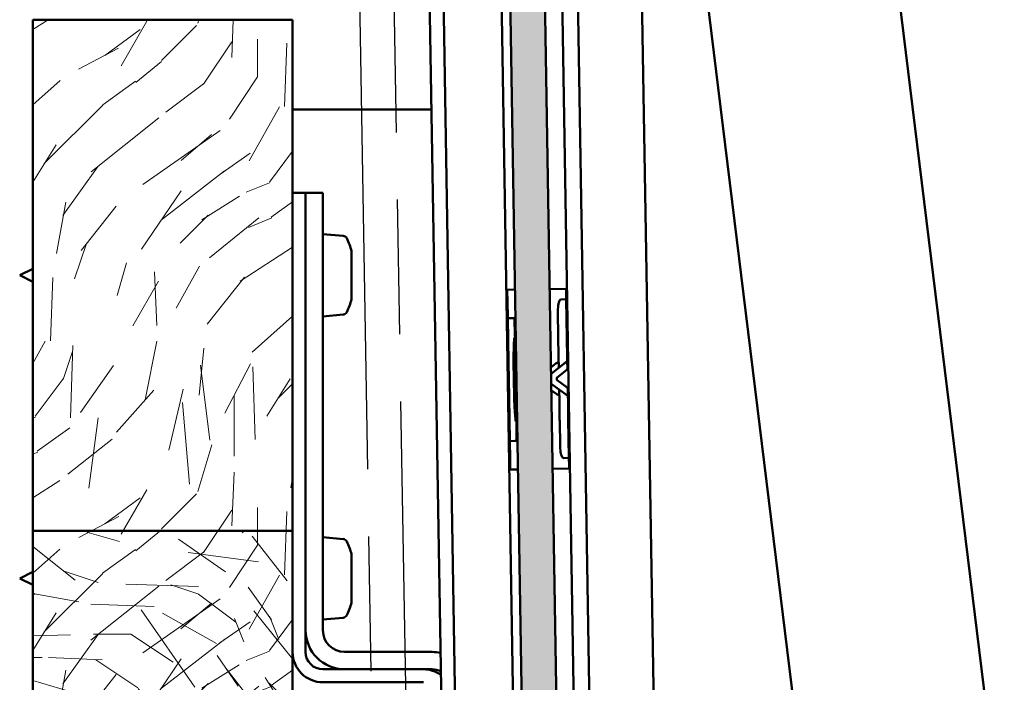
# Model space of a CAD drawing. Header units: millimetres. Extents: x 200 to 13555, y -185 to 8310.
# Tile 73 of 94: x 9221 to 9334, y 3457 to 3534. Entities that reach past the tile are written whole.
import ezdxf

# ---------------------------------------------------------------- set-up
doc = ezdxf.new("R2010")
doc.units = ezdxf.units.MM
doc.header["$LTSCALE"] = 10
doc.linetypes.add('Double Dash Chain', pattern=[450, 240, -30, 60, -30, 60, -30])
for name, color, linetype, lineweight in [('Phantomlinien(DIN)', 7, 'Double Dash Chain', 25), ('Schraffur', 7, 'Continuous', 18), ('Sichtbare Kanten(DIN)', 7, 'Continuous', 50)]:
    doc.layers.add(name, color=color, linetype=linetype, lineweight=lineweight)
pattern_1 = [(40.236, (-4.5958, 4.5958), (-324.4119387, -270.3398502), [4.60378, -455.7747]), (56.3099, (-1.081, 7.5696), (81.103027, 135.1715235), [5.84843, -189.09879]), (90, (2.163, 12.436), (-27.034315, 27.034315), [4.32549, -49.74326]), (91.8476, (2.1627, 16.7613), (-27.03412197, 783.99361572), [8.38499, -830.11464]), (57.9946, (1.8924, 25.142), (-189.2402357, -297.377333), [5.10084, -504.97965]), (45, (4.596, 29.467), (0, 54.06861), [9.55807, -28.67421]), (35.538, (11.3544, 36.226), (-162.205278, -108.138171), [4.65115, -227.90685]), (39.289, (-11.895, 11.895), (-270.3446597, -216.2725665), [3.8423, -380.38752]), (45, (-8.92, 14.33), (0, 54.06861), [5.73484, -32.49744]), (73.3008, (-4.8662, 18.3833), (135.1713722, 459.5840239), [5.64492, -558.84894]), (97.125, (-3.244, 23.7902), (27.0342133, -243.3086379), [8.7183, -427.19607]), (84.2894, (-4.3255, 32.4412), (27.0343229, 297.3772709), [5.43384, -537.94735]), (51.3402, (-3.785, 37.848), (189.2400667, 243.3087603), [6.92417, -339.28399]), (33.111, (0.5407, 43.2549), (-459.58409235, -297.3740288), [7.42337, -734.91243]), (38.29, (-20.2757, 20.2757), (270.3437772, 216.2737763), [6.5443, -647.8881]), (48.3665, (-15.1392, 24.3309), (405.51398647, 459.58315527), [6.51073, -644.5619]), (78.6901, (-10.814, 29.197), (-27.034252, -81.102908), [6.89244, -130.9559]), (92.4896, (-9.462, 35.9556), (-27.03472273, 567.7188277), [6.22376, -616.15148]), (59.9314, (-9.7324, 42.1735), (216.2750897, 378.4811575), [5.93526, -587.58814]), (45, (-6.76, 47.31), (0, 54.06861), [4.58787, -33.64441]), (32.005, (-3.5145, 50.5542), (297.3786541, 189.2381596), [5.10084, -504.97965]), (45, (8.38, 8.38), (0, 54.06861), [0, -38.23228]), (268.152, (8.1103, 16.2206), (27.03959528, 783.99342697), [8.38499, -830.11464]), (251.565, (-19.194, 34.874), (-2.4e-05, -54.06859), [3.41961, -82.07018]), (233.13, (-20.276, 31.63), (-135.171923, -189.2399513), [5.40685, -264.93634]), (201.801, (-23.52, 27.3047), (-189.2406022, -81.1015001), [2.9117, -288.25689]), (71.5651, (8.11, 16.22), (-7e-05, 54.06859), [4.27448, -81.21531]), (51.7098, (9.462, 20.2757), (-216.27472, -270.34302224), [6.5443, -647.8881]), (34.875, (13.5172, 25.4122), (540.68703649, 378.47630669), [10.87437, -1076.56376]), (34.695, (-1.622, 1.622), (189.2406659, 135.1711481), [4.27448, -423.17403]), (60.5241, (1.8924, 4.0551), (-216.27399874, -378.4793013), [7.14236, -707.09462]), (87.8789, (5.4069, 10.273), (-27.03429414, -675.85658343), [7.30428, -723.12159]), (79.6952, (5.6772, 17.5723), (81.10258795, 459.5835986), [6.04506, -598.4614]), (54.4623, (6.7586, 23.52), (108.1373217, 162.205844), [6.97674, -225.58118]), (38.418, (10.8137, 29.197), (-513.65222133, -405.51410791), [10.00634, -990.62906]), (36.87, (-8.3806, 8.3806), (-189.2399513, -135.171923), [5.40685, -264.93634]), (56.3099, (-4.055, 11.625), (81.103027, 135.1715235), [5.84843, -189.09879]), (87.5104, (-0.811, 16.491), (-27.03472273, -567.7188277), [6.22376, -616.15148]), (90, (-0.54, 22.71), (-27.034315, 27.034315), [7.02893, -47.03985]), (62.354, (-0.5407, 29.7377), (-243.3082572, -459.5817714), [6.40892, -634.48004]), (41.634, (2.433, 35.415), (-459.5796165, -405.51799707), [6.51073, -644.5619]), (27.897, (7.2993, 39.7404), (351.4452858, 189.2376193), [5.20016, -514.81682]), (36.254, (-15.1392, 15.1392), (216.2740167, 162.2064885), [5.02865, -497.83786]), (59.9314, (-11.084, 18.113), (216.2750897, 378.4811575), [5.93526, -587.58814]), (77.0054, (-8.1103, 23.2495), (-54.0685729, -216.2745324), [7.21367, -353.46893]), (94.8991, (-6.4882, 30.2784), (54.0685914, -648.82188368), [9.49671, -940.17391]), (60.9454, (-7.2993, 39.7404), (-81.1029833, -135.171636), [5.5667, -272.76861]), (38.991, (-4.5958, 44.6066), (297.3761936, 243.30783714), [7.30428, -723.12159]), (21.801, (1.0814, 49.2024), (189.2406022, 81.1015001), [2.9117, -288.25689]), (35.538, (-23.2495, 23.2495), (-162.205278, -108.138171), [4.65115, -227.90685]), (55.008, (-19.4647, 25.953), (243.30887693, 351.4463869), [6.59992, -653.39355]), (82.4054, (-15.6799, 31.3598), (81.10268592, 621.79090902), [8.18205, -810.02357]), (74.0546, (12.4358, 12.4358), (81.1028993, 297.3772786), [3.93624, -389.6902]), (55.7843, (13.5172, 16.2206), (-351.446974, -513.6533216), [8.17314, -809.1404]), (37.875, (18.113, 22.979), (-216.2744203, -162.2058991), [9.24717, -298.99137])]

msp = doc.modelspace()

# ---------------------------------------------------------------- hatches: boundary and pattern name
at = {"layer": 'Schraffur'}
h = msp.add_hatch(dxfattribs=at)
h.set_pattern_fill('WOOD', color=256, scale=38.232284, angle=45, style=0, pattern_type=2)
h.set_pattern_definition(pattern_1)
h.paths.add_polyline_path([(9279.36, 3411.83), (9283.36, 3411.9), (9265.98, 4460.75), (9261.98, 4460.69)])
h = msp.add_hatch(dxfattribs=at)
h.set_pattern_fill('WOOD', color=256, scale=38.232284, angle=45, style=0, pattern_type=2)
h.set_pattern_definition(pattern_1)
h.paths.add_polyline_path([(9252.18, 3533.74), (9222.18, 3533.74), (9222.18, 3413.74), (9252.18, 3413.74)])
h = msp.add_hatch(dxfattribs=at)
h.set_pattern_fill('WOOD', color=256, scale=38.232284, angle=135.0002, style=0, pattern_type=2)
h.set_pattern_definition([(130.23621, (-4.5958, -4.596), (270.3410419, -324.4109457), [4.60378, -455.7747]), (146.31011, (-7.5696, -1.0814), (-135.1718214, 81.10253), [5.84843, -189.09879]), (180.0002, (-12.436, 2.163), (-27.034216, -27.034415), [4.32549, -49.74326]), (181.84781, (-16.7613, 2.1627), (-783.9935164, -27.03700174), [8.38499, -830.11464]), (147.99481, (-25.142, 1.8923), (297.3780281, -189.2391434), [5.10084, -504.97965]), (135.0002, (-29.467, 4.596), (-54.06861, -0.0002), [9.55807, -28.67421]), (125.53821, (-36.226, 11.354), (108.138767, -162.2048807), [4.65115, -227.90685]), (129.28921, (-11.895, -11.895), (216.2735595, -270.3438653), [3.8423, -380.38752]), (135.0002, (-14.33, -8.92), (-54.06861, -0.0002), [5.73484, -32.49744]), (163.30101, (-18.3833, -4.8662), (-459.5845204, 135.1696841), [5.64492, -558.84894]), (187.12521, (-23.7902, -3.2442), (243.3085386, 27.035107), [8.7183, -427.19607]), (174.28961, (-32.4412, -4.3256), (-297.3773702, 27.0332306), [5.43384, -537.94735]), (141.34041, (-37.848, -3.785), (-243.3094554, 189.239173), [6.92417, -339.28399]), (123.11121, (-43.2549, 0.5405), (297.37571694, -459.58300003), [7.42337, -734.91243]), (128.29021, (-20.2757, -20.2758), (-216.27476934, 270.34298276), [6.5443, -647.8881]), (138.36671, (-24.3308, -15.1393), (-459.5846448, 405.5122983), [6.51073, -644.5619]), (168.69031, (-29.197, -10.814), (81.103007, -27.033954), [6.89244, -130.9559]), (182.48981, (-35.9556, -9.4621), (-567.7187284, -27.0368081), [6.22376, -616.15148]), (149.93161, (-42.1735, -9.7325), (-378.4819519, 216.27369945), [5.93526, -587.58814]), (135.0002, (-47.31, -6.76), (-54.06861, -0.0002), [4.58787, -33.64441]), (122.00521, (-50.554, -3.5146), (-189.23925195, 297.377959), [5.10084, -504.97965]), (135.0002, (-8.38, 8.38), (-54.06861, -0.0002), [0, -38.23228]), (358.15221, (-16.2206, 8.1102), (-783.9935263, 27.0367155), [8.38499, -830.11464]), (341.56521, (-34.874, -19.194), (54.06859, 0.000174), [3.41961, -82.07018]), (323.13021, (-31.63, -20.276), (189.2404478, -135.1712277), [5.40685, -264.93634]), (291.80121, (-27.3046, -23.52), (81.1021953, -189.2403043), [2.9117, -288.25689]), (161.56531, (-16.22, 8.11), (-54.06859, -0.00027), [4.27448, -81.21531]), (141.71001, (-20.2758, 9.462), (270.34381666, -216.27372696), [6.5443, -647.8881]), (124.87521, (-25.4123, 13.517), (-378.47829274, 540.68564627), [10.87437, -1076.56376]), (124.69521, (-1.622, -1.622), (-135.1718432, 189.2401694), [4.27448, -423.17403]), (150.52431, (-4.0552, 1.8924), (378.48009573, -216.2726085), [7.14236, -707.09462]), (177.87911, (-10.273, 5.4068), (675.85668273, -27.03181158), [7.30428, -723.12159]), (169.69541, (-17.5723, 5.6771), (-459.5838965, 81.1008998), [6.04506, -598.4614]), (144.46251, (-23.52, 6.7585), (-162.2062413, 108.136726), [6.97674, -225.58118]), (128.41821, (-29.1971, 10.8136), (405.51599466, -513.6507318), [10.00634, -990.62906]), (126.87021, (-8.3806, -8.3807), (135.172618, -189.2394547), [5.40685, -264.93634]), (146.31011, (-11.625, -4.055), (-135.1718214, 81.10253), [5.84843, -189.09879]), (177.51061, (-16.491, -0.811), (567.718927, -27.0326374), [6.22376, -616.15148]), (180.0002, (-22.71, -0.54), (-27.034216, -27.034415), [7.02893, -47.03985]), (152.35421, (-29.7377, -0.5408), (459.5826651, -243.30656906), [6.40892, -634.48004]), (131.63421, (-35.415, 2.433), (405.5196852, -459.5781269), [6.51073, -644.5619]), (117.89721, (-39.7405, 7.299), (-189.2389102, 351.4445907), [5.20016, -514.81682]), (126.25421, (-15.1392, -15.1393), (-162.20728295, 216.27342085), [5.02865, -497.83786]), (149.93161, (-18.113, -11.0841), (-378.4819519, 216.27369945), [5.93526, -587.58814]), (167.00561, (-23.2495, -8.1104), (216.274731, -54.0677785), [7.21367, -353.46893]), (184.89931, (-30.2784, -6.4883), (648.82168507, 54.07097466), [9.49671, -940.17391]), (150.94561, (-39.7404, -7.2994), (135.171934, -81.1024868), [5.5667, -272.76861]), (128.99121, (-44.6066, -4.596), (-243.30892946, 297.3752999), [7.30428, -723.12159]), (111.80121, (-49.2024, 1.081), (-81.1021953, 189.2403043), [2.9117, -288.25689]), (125.53821, (-23.2494, -23.2496), (108.138767, -162.2048807), [4.65115, -227.90685]), (145.00821, (-25.9529, -19.4648), (-351.4472806, 243.307586), [6.59992, -653.39355]), (172.40561, (-31.3597, -15.68), (-621.79120693, 81.10040195), [8.18205, -810.02357]), (164.05481, (-12.436, 12.4357), (-297.3775765, 81.101807), [3.93624, -389.6902]), (145.78451, (-16.2206, 13.5171), (513.65461254, -351.44508724), [8.17314, -809.1404]), (127.87521, (-22.979, 18.113), (162.2066935, -216.2738245), [9.24717, -298.99137])])
h.paths.add_polyline_path([(9252.18, 3474.74), (9222.18, 3474.74), (9222.18, 3424.74), (9252.18, 3424.74)])

# ---------------------------------------------------------------- linework, layer by layer
at = {"layer": 'Phantomlinien(DIN)', "ltscale": 0.025901}
for p, q in [((9246.27, 4359.75), (9263.65, 3310.9)), ((9267.65, 3310.96), (9250.27, 4359.82))]:
    msp.add_line(p, q, dxfattribs=at)
at = {"layer": 'Sichtbare Kanten(DIN)'}
for p, q in [((9269.82, 3426.23), (9252.65, 4462.38)), ((9261.98, 4460.69), (9279.36, 3411.83)), ((9283.36, 3411.9), (9265.98, 4460.75)), ((9294.57, 3412.08), (9277.22, 4459.24)), ((9287.16, 3411.96), (9269.82, 4458.35)), ((9278.17, 3422.91), (9261.08, 4454.89)), ((9285.36, 3411.93), (9268.12, 4452.29)), ((9271.45, 3424.4), (9254.45, 4450.56)), ((9334.33, 3437.44), (9292.18, 3780.77)), ((9292.18, 3600.25), (9312.58, 3434.09)), ((9252.18, 3533.74), (9222.18, 3533.74)), ((9222.18, 3533.74), (9222.18, 3413.74)), ((9252.18, 3413.74), (9252.18, 3533.74)), ((9252.18, 3523.38), (9253.58, 3523.38)), ((9268.21, 3523.38), (9253.58, 3523.38)), ((9253.68, 3513.74), (9252.18, 3513.74)), ((9253.68, 3460.74), (9253.68, 3513.74)), ((9253.68, 3513.74), (9253.68, 3463.24)), ((9255.68, 3513.74), (9253.68, 3513.74)), ((9255.68, 3463.24), (9255.68, 3513.74)), ((9258.01, 3508.78), (9255.68, 3508.99)), ((9258.98, 3507.02), (9258.98, 3501.46)), ((9220.68, 3504.24), (9222.18, 3504.99)), ((9220.68, 3504.24), (9222.18, 3503.49)), ((9276.95, 3502.56), (9276.96, 3502.23)), ((9276.96, 3502.56), (9277.85, 3502.58)), ((9276.96, 3502.23), (9276.98, 3501.34)), ((9281.85, 3502.64), (9283.75, 3502.68)), ((9283.76, 3502.34), (9283.75, 3502.68)), ((9283.77, 3501.46), (9283.76, 3502.34)), ((9277.01, 3499.28), (9276.98, 3501.34)), ((9283.17, 3501.45), (9283.77, 3501.46)), ((9283.77, 3501.46), (9283.85, 3496.96)), ((9258.01, 3499.69), (9255.68, 3499.49)), ((9282.8, 3499.99), (9282.84, 3497.17)), ((9277.6, 3499.29), (9277.01, 3499.28)), ((9277.05, 3496.8), (9277.01, 3499.28)), ((9277.6, 3499.29), (9277.81, 3499.3)), ((9277.81, 3499.3), (9277.84, 3497.17)), ((9277.09, 3494.19), (9277.05, 3496.8)), ((9277.85, 3497.12), (9277.84, 3497.17)), ((9277.89, 3494.2), (9277.85, 3497.12)), ((9282.84, 3497.17), (9282.85, 3496.98)), ((9282.88, 3495.07), (9282.85, 3496.98)), ((9283.85, 3496.96), (9283.85, 3496.75)), ((9283.88, 3494.98), (9283.85, 3496.75)), ((9282.88, 3494.76), (9282.88, 3495.07)), ((9283.88, 3494.98), (9283.88, 3494.87)), ((9277.09, 3494.19), (9277.16, 3490.19)), ((9277.69, 3494.2), (9277.76, 3490.2)), ((9277.89, 3494.2), (9277.96, 3490.2)), ((9282.62, 3494.07), (9282, 3493.59)), ((9282.02, 3492.84), (9283.89, 3494.3)), ((9282.9, 3494.13), (9282.79, 3494.13)), ((9282.9, 3493.58), (9282.88, 3494.76)), ((9283.88, 3494.87), (9283.89, 3494.3)), ((9283.89, 3494.3), (9283.89, 3494.3)), ((9283.89, 3494.23), (9283.89, 3494.3)), ((9283.91, 3493.46), (9283.89, 3494.23)), ((9282.71, 3492.43), (9283.83, 3493.3)), ((9282.04, 3491.69), (9283.96, 3490.3)), ((9282.67, 3492.35), (9282.68, 3492.2)), ((9282.72, 3492.12), (9283.86, 3491.29)), ((9282.68, 3490.49), (9282.05, 3490.94)), ((9282.96, 3490.43), (9282.86, 3490.43)), ((9282.95, 3490.98), (9282.97, 3489.8)), ((9283.95, 3491.14), (9283.96, 3490.37)), ((9283.96, 3490.37), (9283.96, 3490.3)), ((9277.16, 3490.19), (9277.2, 3487.57)), ((9277.96, 3490.2), (9278.01, 3487.28)), ((9282.97, 3489.8), (9282.97, 3489.49)), ((9282.97, 3489.49), (9283, 3487.58)), ((9283.96, 3490.29), (9283.96, 3490.3)), ((9283.97, 3489.73), (9283.96, 3490.29)), ((9283.97, 3489.62), (9283.97, 3489.73)), ((9283.97, 3489.62), (9284, 3487.84)), ((9277.2, 3487.57), (9277.24, 3485.09)), ((9278.01, 3487.28), (9278.01, 3487.22)), ((9278.04, 3485.1), (9278.01, 3487.22)), ((9283.01, 3487.39), (9283, 3487.58)), ((9283.05, 3484.57), (9283.01, 3487.39)), ((9284, 3487.63), (9284, 3487.84)), ((9284.08, 3483.14), (9284, 3487.63)), ((9277.83, 3485.1), (9277.24, 3485.09)), ((9277.24, 3485.09), (9277.28, 3483.03)), ((9277.83, 3485.1), (9278.04, 3485.1)), ((9277.29, 3482.14), (9277.28, 3483.03)), ((9283.48, 3483.13), (9284.08, 3483.14)), ((9284.08, 3483.14), (9284.09, 3482.26)), ((9277.3, 3481.81), (9277.29, 3482.14)), ((9277.3, 3481.81), (9278.2, 3481.82)), ((9282.2, 3481.89), (9284.1, 3481.92)), ((9284.09, 3482.26), (9284.1, 3481.92)), ((9252.18, 3474.74), (9222.18, 3474.74)), ((9222.18, 3474.74), (9222.18, 3424.74)), ((9252.18, 3424.74), (9252.18, 3474.74)), ((9258.01, 3473.78), (9255.68, 3473.99)), ((9258.98, 3472.02), (9258.98, 3466.46)), ((9220.68, 3469.24), (9222.18, 3469.99)), ((9220.68, 3469.24), (9222.18, 3468.49)), ((9258.01, 3464.69), (9255.68, 3464.49)), ((9268.28, 3460.74), (9258.18, 3460.74)), ((9267.28, 3458.74), (9255.68, 3458.74)), ((9258.18, 3458.74), (9268.28, 3458.74)), ((9255.68, 3457.24), (9267.28, 3457.24))]:
    msp.add_line(p, q, dxfattribs=at)
for centre, radius, start, end in [((9257.97, 3508.29), 0.5, 25.2162, 85), ((9249.38, 3504.24), 10, 16.1319, 25.2162), ((9249.38, 3504.24), 10, 334.7838, 343.8681), ((9257.97, 3500.19), 0.5, 275, 334.7838), ((9282.8, 3493.58), 0.1, 307.8192, 0.9492), ((9283.71, 3493.46), 0.2, 307.8192, 0.9493), ((9282.77, 3492.35), 0.1, 127.8192, 180.9493), ((9282.78, 3492.2), 0.1, 180.9493, 234.0794), ((9282.85, 3490.98), 0.1, 0.9493, 54.0794), ((9283.75, 3491.13), 0.2, 0.9493, 54.0794), ((9257.97, 3473.29), 0.5, 25.2162, 85), ((9249.38, 3469.24), 10, 16.1319, 25.2162), ((9249.38, 3469.24), 10, 334.7838, 343.8681), ((9257.97, 3465.19), 0.5, 275, 334.7838), ((9258.18, 3463.24), 4.5, 180, 270), ((9258.18, 3463.24), 2.5, 180, 270), ((9255.68, 3460.74), 3.5, 180, 270), ((9255.68, 3460.74), 2, 180, 270), ((9268.28, 3456.24), 4.5, 77.5152, 90), ((9267.28, 3455.24), 3.5, 54.8552, 90), ((9268.28, 3456.24), 2.5, 66.2292, 90)]:
    msp.add_arc(centre, radius, start, end, dxfattribs=at)
for points in [[(9276.96, 3502.56), (9276.95, 3502.56), (9276.95, 3502.56), (9276.95, 3502.56)], [(9277.3, 3481.81), (9277.3, 3481.81), (9277.3, 3481.81), (9277.3, 3481.81)]]:
    msp.add_open_spline(points, degree=3, dxfattribs=at)
for points, knots in [([(9283.75, 3502.68), (9283.75, 3502.68), (9283.75, 3502.68), (9283.75, 3502.68), (9283.75, 3502.68), (9283.75, 3502.68)], [0.051784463, 0.051784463, 0.051784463, 0.051784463, 0.051944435, 0.051944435, 0.053240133, 0.053240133, 0.053240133, 0.053240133]), ([(9283.17, 3501.45), (9283.17, 3501.45), (9283.17, 3501.45), (9283.15, 3501.44), (9283.14, 3501.44), (9283.1, 3501.43), (9283.09, 3501.42), (9283.05, 3501.38), (9283.02, 3501.35), (9282.96, 3501.26), (9282.93, 3501.18), (9282.85, 3500.89), (9282.81, 3500.64), (9282.8, 3500.22), (9282.8, 3500.11), (9282.8, 3499.99)], [0.6953655, 0.6953655, 0.6953655, 0.6953655, 0.6979311, 0.6979311, 0.7087699, 0.7087699, 0.7238137, 0.7238137, 0.7523735, 0.7523735, 0.8133817, 0.8133817, 0.925447, 0.925447, 0.9641924, 0.9641924, 0.9641924, 0.9641924]), ([(9277.69, 3494.2), (9277.69, 3494.44), (9277.69, 3494.68), (9277.69, 3494.92), (9277.69, 3495.16), (9277.7, 3495.4), (9277.7, 3495.64), (9277.7, 3495.67), (9277.71, 3495.71), (9277.71, 3495.74), (9277.71, 3495.94), (9277.72, 3496.15), (9277.73, 3496.34), (9277.73, 3496.38), (9277.73, 3496.42), (9277.73, 3496.46), (9277.74, 3496.65), (9277.75, 3496.84), (9277.77, 3497.02)], [0, 0, 0, 0, 0.253436, 0.253436, 0.253436, 0.505456, 0.505456, 0.505456, 0.539367, 0.539367, 0.539367, 0.752782, 0.752782, 0.752782, 0.793105, 0.793105, 0.793105, 1, 1, 1, 1]), ([(9282.62, 3494.07), (9282.64, 3494.08), (9282.66, 3494.1), (9282.73, 3494.13), (9282.77, 3494.13), (9282.79, 3494.13)], [0, 0, 0, 0, 0.00840513, 0.00840513, 0.01681096, 0.01681096, 0.01681096, 0.01681096]), ([(9282.68, 3490.49), (9282.7, 3490.47), (9282.73, 3490.45), (9282.8, 3490.43), (9282.83, 3490.43), (9282.86, 3490.43)], [0, 0, 0, 0, 0.00840513, 0.00840513, 0.01681096, 0.01681096, 0.01681096, 0.01681096]), ([(9277.76, 3490.2), (9277.76, 3489.95), (9277.77, 3489.71), (9277.78, 3489.47), (9277.79, 3489.23), (9277.8, 3488.99), (9277.82, 3488.75), (9277.82, 3488.72), (9277.82, 3488.69), (9277.82, 3488.65), (9277.84, 3488.45), (9277.85, 3488.25), (9277.87, 3488.05), (9277.87, 3488.01), (9277.87, 3487.97), (9277.88, 3487.94), (9277.89, 3487.75), (9277.91, 3487.56), (9277.93, 3487.38)], [0, 0, 0, 0, 0.253436, 0.253436, 0.253436, 0.505456, 0.505456, 0.505456, 0.539367, 0.539367, 0.539367, 0.752782, 0.752782, 0.752782, 0.793105, 0.793105, 0.793105, 1, 1, 1, 1]), ([(9283.48, 3483.13), (9283.47, 3483.13), (9283.47, 3483.13), (9283.45, 3483.13), (9283.44, 3483.14), (9283.41, 3483.15), (9283.39, 3483.16), (9283.35, 3483.19), (9283.32, 3483.22), (9283.26, 3483.31), (9283.22, 3483.39), (9283.13, 3483.68), (9283.09, 3483.93), (9283.06, 3484.34), (9283.06, 3484.45), (9283.05, 3484.57)], [0.6953655, 0.6953655, 0.6953655, 0.6953655, 0.6979311, 0.6979311, 0.7087699, 0.7087699, 0.7238137, 0.7238137, 0.7523735, 0.7523735, 0.8133817, 0.8133817, 0.925447, 0.925447, 0.9641924, 0.9641924, 0.9641924, 0.9641924]), ([(9284.1, 3481.92), (9284.1, 3481.92), (9284.1, 3481.92), (9284.1, 3481.92), (9284.1, 3481.92), (9284.1, 3481.92)], [0.051784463, 0.051784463, 0.051784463, 0.051784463, 0.051944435, 0.051944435, 0.053240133, 0.053240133, 0.053240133, 0.053240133])]:
    msp.add_open_spline(points, degree=3, knots=knots, dxfattribs=at)

doc.saveas('drawing.dxf')
